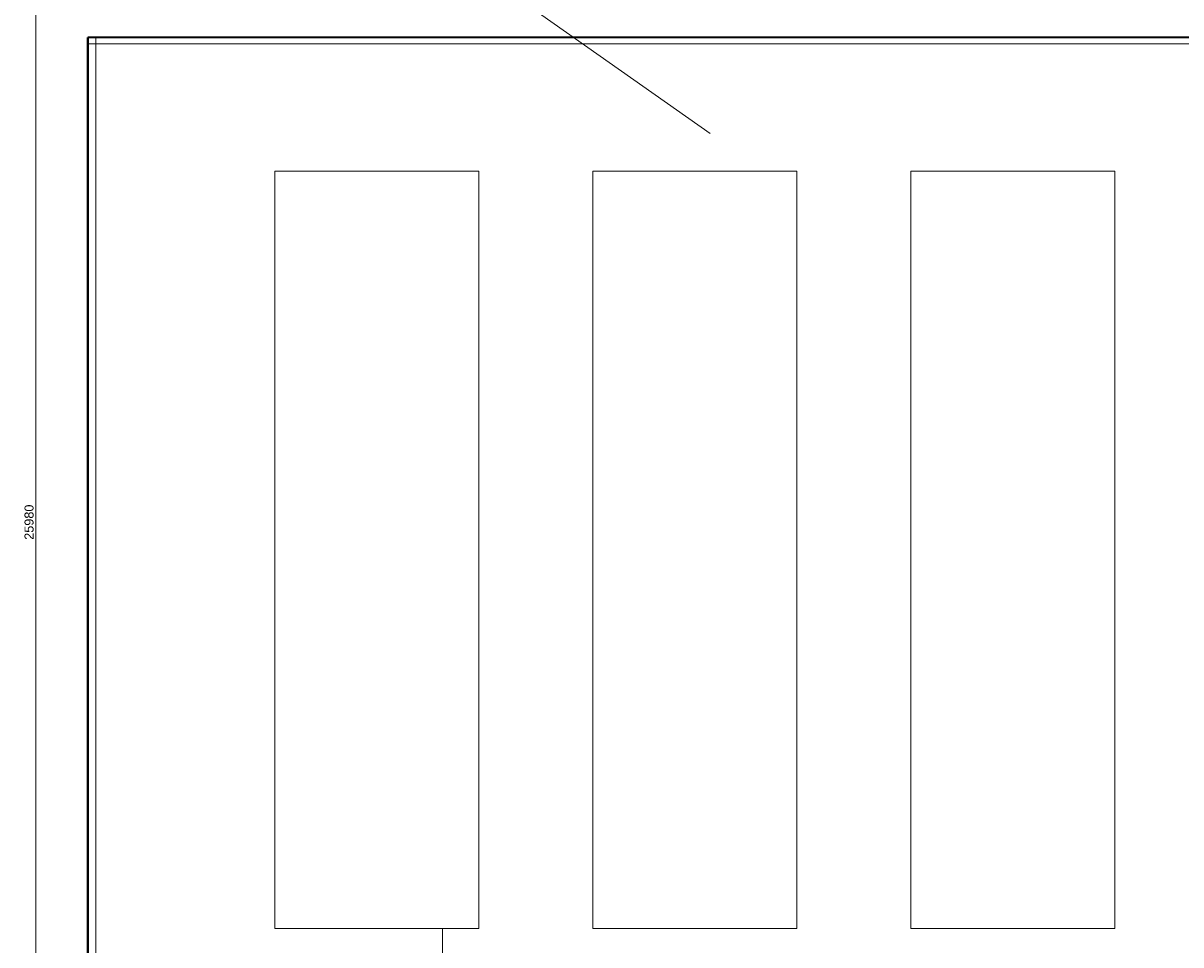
# Model space of a CAD drawing. Header units: millimetres. Extents: x 98865 to 469195, y -12752 to 43452.
# Tile 4 of 98: x 124932 to 150472, y 2816 to 23149. Entities that reach past the tile are written whole.
import ezdxf

# ---------------------------------------------------------------- set-up
doc = ezdxf.new("R2010")
doc.units = ezdxf.units.MM
doc.header["$LTSCALE"] = 0.05
doc.linetypes.add('ACAD_ISO04W100', pattern=[30, 24, -3, 0, -3])
doc.layers.get('0').update_dxf_attribs({"lineweight": 0})
doc.layers.add('001 Axis', color=1, linetype='ACAD_ISO04W100', lineweight=13)
doc.layers.add('011 Dimension', color=16, linetype='Continuous', lineweight=9)
doc.styles.add('ARIAL', font='arial.ttf')
doc.dimstyles.new('CMP 1-100', dxfattribs={"dimtxt": 200, "dimasz": 100, "dimexe": 0, "dimexo": 0, "dimgap": 50, "dimtad": 1, "dimdec": 0, "dimzin": 1, "dimdsep": 46, "dimtxsty": 'ARIAL', "dimblk1": 'DIMTICK', "dimblk2": 'DIMTICK', "dimsah": 1, "dimcen": -10, "dimse1": 1, "dimse2": 1, "dimclrd": 256, "dimclrt": 256, "dimazin": 1, "dimtfac": 1, "dimtdec": 0, "dimtix": 1, "dimtmove": 2, "dimatfit": 3, "dimfxl": 1, "dimtolj": 1, "dimtzin": 13, "dimlwd": -1, "dimarcsym": 0})

# ---------------------------------------------------------------- blocks, each defined once
blk = doc.blocks.new('DIMTICK')
at = {"layer": '011 Dimension'}
for p, q in [((-1, 0), (1, 0)), ((0, 1), (0, -1))]:
    blk.add_line(p, q, dxfattribs=at)
at = {"layer": '011 Dimension', "const_width": 0.15}
blk.add_lwpolyline([(0.71, 0.71), (-0.71, -0.71)], dxfattribs=at)
blk = doc.blocks.new('*D26')
at = {"layer": '011 Dimension', "transparency": 16777216}
blk.add_line((125215, -750), (125215, 25030), dxfattribs=at)
at = {"layer": 'Defpoints', "color": 0, "lineweight": 0, "transparency": 16777216}
for p in [(125215, 25130), (126356, 25130, -961), (126356, -850, -10)]:
    blk.add_point(p, dxfattribs=at)
at = {"layer": '011 Dimension', "transparency": 16777216, "xscale": 100, "yscale": 100, "zscale": 100}
for p, rotation in [((125215, 25130), 90), ((125215, -850), 270)]:
    blk.add_blockref('DIMTICK', p, dxfattribs=dict(at, rotation=rotation))
at = {"layer": '011 Dimension', "transparency": 16777216, "insert": (125063, 12140), "char_height": 200, "attachment_point": 5, "rotation": 90, "style": 'ARIAL'}
blk.add_mtext('\\A1;25980 ', dxfattribs=at)

msp = doc.modelspace()

# ---------------------------------------------------------------- linework, layer by layer
at = {"lineweight": 35}
msp.add_line((165556.7, 22829.9), (126356.3, 22829.9), dxfattribs=at)
at = {"lineweight": 0}
for p, q in [((126356.3, 22829.9), (126356.3, 22689.4)), ((126356.3, 22689.4), (165356.7, 22689.4))]:
    msp.add_line(p, q, dxfattribs=at)
msp.add_lwpolyline([(140088, 20711.8), (133129.1, 25613.6), (129468.7, 25613.6)])
at = {"lineweight": 35}
msp.add_lwpolyline([(165356.7, -849.9), (126356.3, -849.9), (126356.3, 22829.9)], dxfattribs=at)
at = {"lineweight": 0}
for points in [[(126374.2, 22829.9), (126374.2, -849.9)], [(126533, 22829.9), (126533, -849.9)]]:
    msp.add_lwpolyline(points, dxfattribs=at)
for points in [[(130486.1, 19880), (134986.1, 19880), (134986.1, 3175.3), (130486.1, 3175.3)], [(137499.6, 3175.3), (141999.6, 3175.3), (141999.6, 19880), (137499.6, 19880)], [(144513.2, 19880), (149013.2, 19880), (149013.2, 3175.3), (144513.2, 3175.3)]]:
    msp.add_lwpolyline(points, close=True, dxfattribs=at)
at = {"layer": '001 Axis', "elevation": -11636.7}
msp.add_lwpolyline([(134186.1, -11792.1), (134186.1, 3175.3)], dxfattribs=at)
at = {"layer": '011 Dimension', "color": 7, "linetype": 'Continuous', "lineweight": 0, "elevation": -950.9}
msp.add_lwpolyline([(126356.3, 22829.9), (126356.3, -849.9)], dxfattribs=at)

# ---------------------------------------------------------------- dimensions: what is measured, and where the dimension line sits
at = {"layer": '011 Dimension', "color": 22}
dim = msp.add_linear_dim(base=(125215, 25130, 9.7), p1=(126356.3, -849.9), p2=(126356.3, 25130, -950.9), angle=90, dimstyle='CMP 1-100', override={"dimpost": ' '}, dxfattribs=at)
dim.commit()
dim.dimension.update_dxf_attribs({"geometry": '*D26', "text_midpoint": (125062.9, 12140.1, 9.7)})

doc.saveas('drawing.dxf')
